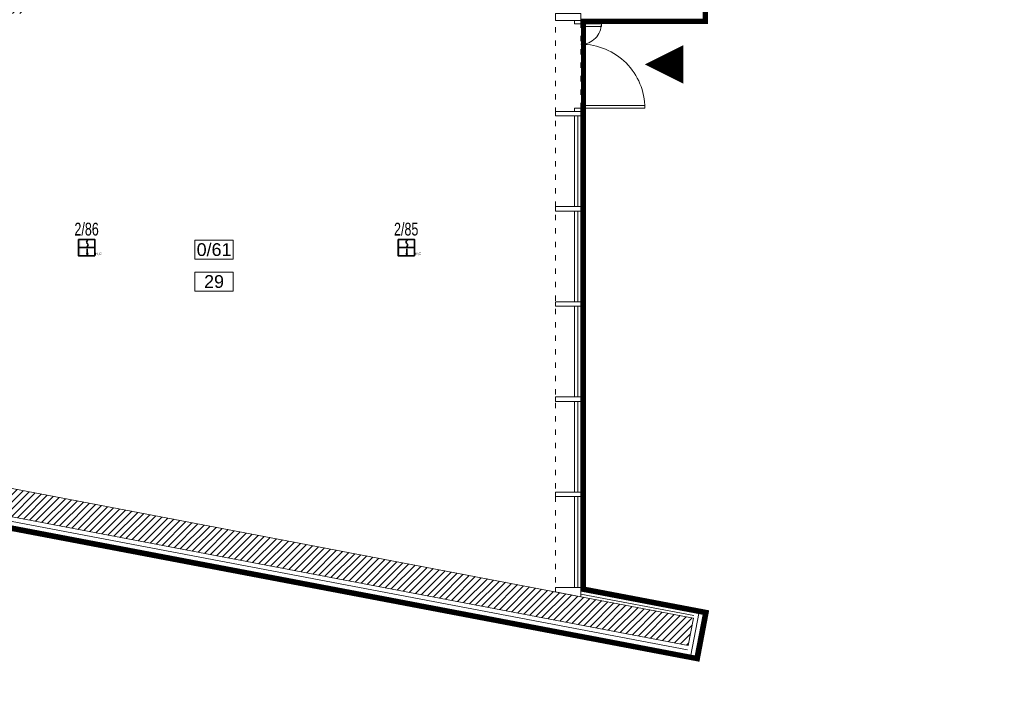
# Model space of a CAD drawing. Header units: millimetres. Extents: x 167773 to 185035, y -114105 to -66770.
# Tile 70 of 114: x 178219 to 179759, y -94942 to -93884. Entities that reach past the tile are written whole.
import ezdxf
from ezdxf.enums import TextEntityAlignment as Align

# ---------------------------------------------------------------- set-up
doc = ezdxf.new("R2010")
doc.units = ezdxf.units.MM
doc.linetypes.add('ACAD_ISO03W100', pattern=[30, 12, -18])
doc.linetypes.add('DASHED', pattern=[0.75, 0.5, -0.25])
doc.layers.add('!zakres', color=7, linetype='ACAD_ISO03W100', lineweight=60, true_color=0x8a14ff)
for name, color, linetype, lineweight in [('a-op_text', 7, 'Continuous', 9), ('b-izolacja', 8, 'BATTING', 9), ('b-okna', 6, 'Continuous', 9), ('b-przerywana1', 9, 'ACAD_ISO03W100', 9), ('b-widokowa', 7, 'Continuous', 9), ('b-ściany', 2, 'Continuous', 9), ('EL_Linia SSP', 240, 'Continuous', 35), ('h-hatch', 8, 'Continuous', 9)]:
    doc.layers.add(name, color=color, linetype=linetype, lineweight=lineweight)
doc.styles.add('Arial', font='arial.ttf')
doc.styles.add('PPAB_100', font='arial.ttf', dxfattribs={"height": 18})
doc.linetypes.add('BATTING', pattern='A,0.0001,-0.1,[134,ltypeshp.shx,S=0.1,R=0,X=-0.1,Y=0],-0.2,[134,ltypeshp.shx,S=0.1,R=180,X=0.1,Y=0],-0.1', length=0.4001)

# ---------------------------------------------------------------- blocks, each defined once
blk = doc.blocks.new('A$C5690186C')
at = {"layer": 'EL_Linia SSP', "lineweight": 5}
h = blk.add_hatch(color=256, dxfattribs=at)
h.set_gradient(color1=(255, 0, 0), color2=(224, 0, 0), one_color=1, name='INVSPHERICAL')
h.paths.add_polyline_path([(-9.8, 0), (-9.8, 12.8), (-12.8, 12.8), (-12.8, 0)])
h.paths.add_polyline_path([(-9.8, -12.8), (-9.8, 0), (-12.8, 0), (-12.8, -12.8)])
at = {"layer": 'EL_Linia SSP'}
blk.add_hatch(color=256, dxfattribs=at).paths.add_polyline_path([(2, -9.8, 1), (0.1, -9.8, 1)])
for p, q in [((-12.8, 0), (12.8, 0)), ((1.1, -2.1), (1.1, -9.8))]:
    blk.add_line(p, q, dxfattribs=at)
at = {"layer": 'EL_Linia SSP', "color": 1, "linetype": 'Continuous'}
for p, q in [((-0.1, 8.5), (0.1, 9.4)), ((0.1, 7.7), (-0.1, 8.5)), ((0.1, 9.4), (0.7, 10.4)), ((0.6, 7), (0.1, 7.7)), ((1.4, 2.3), (0.4, 1.2)), ((0.7, 6.7), (0.6, 7)), ((0.7, 10.4), (1.8, 11.5)), ((1.1, 6.3), (0.7, 6.7)), ((1.1, 6.3), (1.4, 6)), ((1.4, 6), (1.6, 5.7)), ((2, 3.3), (1.4, 2.3)), ((1.6, 5.7), (2, 5)), ((2, 5), (2.2, 4.2)), ((2.2, 4.2), (2, 3.3))]:
    blk.add_line(p, q, dxfattribs=at)
at = {"layer": 'EL_Linia SSP'}
blk.add_lwpolyline([(-12.8, 12.8), (12.8, 12.8), (12.8, -12.8), (-12.8, -12.8)], close=True, dxfattribs=at)
blk.add_circle((1.1, -9.8), 0.938, dxfattribs=at)
at = {"layer": 'EL_Linia SSP', "color": 1}
blk.add_text('R,C', height=4, dxfattribs=at).set_placement((13.9, -11.8))

msp = doc.modelspace()

# ---------------------------------------------------------------- hatches: boundary and pattern name
at = {"layer": 'h-hatch'}
h = msp.add_hatch(dxfattribs=at)
h.set_pattern_fill('ANSI31', color=256, scale=2.5, style=0)
h.set_pattern_definition([(45, (15000, 0), (-5.61266008, 5.61266008), [])])
h.paths.add_polyline_path([(178141.2, -93930.9), (178127.4, -93928.5), (178113.6, -93926.2), (178115.9, -93912.4), (178129.8, -93914.7), (178143.6, -93917.1), (178150.7, -93874.9), (178225.7, -93874.9), (178225.7, -93829.9), (178113.7, -93829.9), (177980.6, -94619.6), (178040.4, -94631), (178040.4, -94638.9), (178055.4, -94638.9), (178055.4, -94633.8), (179264.5, -94863.7), (179272.7, -94821), (179096.7, -94787.5), (178031, -94584.9), (178038.2, -94542.5), (178024.4, -94540.2), (178010.6, -94537.8), (178012.9, -94524), (178026.7, -94526.4), (178040.5, -94528.7)])

# ---------------------------------------------------------------- linework, layer by layer
at = {"layer": '!zakres', "linetype": 'DASHED', "ltscale": 60, "const_width": 8, "flags": 128}
msp.add_lwpolyline([(173461.4, -95696.4), (173461.4, -96122.9), (176925.4, -96122.9), (176925.4, -96135.9), (176933.3, -96135.9), (177842.5, -92664.9), (177043.7, -92664.9), (177043.7, -92678.9), (176845.7, -92678.9), (176845.7, -92312.9), (176962.2, -92312.9), (177065.9, -91184.9), (176998.5, -91184.9), (176866.5, -90353.9), (178159.6, -90119.2), (178172.7, -90191.4), (177992.7, -90224.1), (177992.7, -91112.9), (178170.8, -91112.9), (178170.8, -91184.9), (178027.7, -91184.9), (178027.7, -92300.9), (178926.3, -92300.9), (179123, -91184.9), (179078.5, -91184.9), (178946.6, -90354.6), (180247, -90118.6), (180260.2, -90191.4), (180076.7, -90224.7), (180076.7, -91111.9), (180258.9, -91111.9), (180258.9, -91184.9), (180085.7, -91184.9), (180085.7, -92314.9), (181098.7, -92314.9), (181098.7, -93814.9), (181288.7, -93814.9), (181288.7, -93889.9), (181113.7, -93889.9), (181113.7, -94778.3), (181290, -94812), (181276.2, -94884.7), (179973, -94635.8), (180113.6, -93814.9), (180166.1, -93814.9), (180023.3, -92689.9), (179115.7, -92689.9), (179115.7, -93812.9), (179291.3, -93812.9), (179291.3, -93886.9), (179100.7, -93886.9), (179100.7, -94775.5), (179292.7, -94812.1), (179278.9, -94884.7), (178061.4, -94653.3), (178061.4, -94643.1), (178059.4, -94642.7), (178059.4, -96122.9), (179277.4, -96122.9), (179277.4, -96164.9), (179411.4, -96164.9), (179411.4, -97068.9), (179277.4, -97068.9), (179277.4, -97108.9), (178099.4, -97108.9), (178099.4, -97210.9), (178144.3, -97210.9), (178280.1, -98045.8), (178207.1, -98057.7), (178139.1, -97639.9), (177334.4, -97639.9), (177334.4, -97850.9), (175761.4, -97850.9), (175761.4, -98202.9), (175682.4, -98202.9), (175682.4, -97194.9), (175737.4, -97194.9), (175737.4, -97108.9), (170991.9, -97108.9), (170991.9, -97149.9), (170858.4, -97149.9), (170858.4, -96661.4), (170985.4, -96661.4), (170985.4, -96196.9), (170958.4, -96196.9), (170958.4, -96122.9), (171260.4, -96122.9), (171260.4, -96010.9), (171512.4, -96010.9), (171512.4, -96122.9), (173097.4, -96122.9), (173097.4, -95696.4), (173462.4, -95696.4)], dxfattribs=at)
at = {"layer": 'a-op_text', "ltscale": 0.5}
for points in [[(178492.7, -94259.4), (178492.7, -94229.4), (178552.7, -94229.4), (178552.7, -94259.4)], [(178492.7, -94309.4), (178492.7, -94279.4), (178552.7, -94279.4), (178552.7, -94309.4)]]:
    msp.add_lwpolyline(points, close=True, dxfattribs=at)
at = {"layer": 'b-izolacja', "ltscale": 16}
for p, q in [((178065.4, -94642.8), (179263.2, -94870.6)), ((179281.1, -94813.9), (179268.8, -94878.8))]:
    msp.add_line(p, q, dxfattribs=at)
at = {"layer": 'b-izolacja', "ltscale": 8}
msp.add_line((179096.7, -94783.4), (179273.4, -94817), dxfattribs=at)
at = {"layer": 'b-okna'}
for p, q in [((179091.7, -94176.9), (179091.7, -94034.9)), ((179091.7, -94325.9), (179091.7, -94183.9)), ((179091.7, -94474.9), (179091.7, -94332.9)), ((179091.7, -94623.9), (179091.7, -94481.9)), ((179091.7, -94772.9), (179091.7, -94630.9))]:
    msp.add_line(p, q, dxfattribs=at)
for points in [[(179096.7, -93885.9), (179096.7, -93874.9), (179056.7, -93874.9), (179056.7, -93885.9)], [(179096.7, -93890.9), (179086.7, -93890.9), (179086.7, -93885.9), (179096.7, -93885.9)], [(179096.7, -93890.9), (179128.7, -93890.9), (179128.7, -93894.9), (179096.7, -93894.9)], [(179096.7, -94022.9), (179196.7, -94022.9), (179196.7, -94018.9), (179096.7, -94018.9)], [(179096.7, -94034.9), (179096.7, -94027.9), (179056.7, -94027.9), (179056.7, -94034.9)], [(179096.7, -94027.9), (179086.7, -94027.9), (179086.7, -94022.9), (179096.7, -94022.9)], [(179086.7, -94034.9), (179096.7, -94034.9), (179096.7, -94176.9), (179086.7, -94176.9)], [(179096.7, -94183.9), (179096.7, -94176.9), (179056.7, -94176.9), (179056.7, -94183.9)], [(179086.7, -94183.9), (179096.7, -94183.9), (179096.7, -94325.9), (179086.7, -94325.9)], [(179096.7, -94332.9), (179096.7, -94325.9), (179056.7, -94325.9), (179056.7, -94332.9)], [(179086.7, -94332.9), (179096.7, -94332.9), (179096.7, -94474.9), (179086.7, -94474.9)], [(179096.7, -94481.9), (179096.7, -94474.9), (179056.7, -94474.9), (179056.7, -94481.9)], [(179086.7, -94481.9), (179096.7, -94481.9), (179096.7, -94623.9), (179086.7, -94623.9)], [(179096.7, -94630.9), (179096.7, -94623.9), (179056.7, -94623.9), (179056.7, -94630.9)], [(179086.7, -94772.9), (179096.7, -94772.9), (179096.7, -94630.9), (179086.7, -94630.9)], [(179096.7, -94787.5), (179096.7, -94772.9), (179056.7, -94772.9), (179056.7, -94779.9)]]:
    msp.add_lwpolyline(points, close=True, dxfattribs=at)
for points in [[(179128.7, -93890.9, -0.414214), (179096.7, -93922.9, -1)], [(179196.7, -94022.9, 0.414214), (179096.7, -93922.9)]]:
    msp.add_lwpolyline(points, format="xyb", dxfattribs=at)
at = {"layer": 'b-przerywana1', "ltscale": 0.7}
for p, q in [((179056.7, -93874.9), (179056.7, -94779.9)), ((179096.7, -94022.9), (179096.7, -93885.9))]:
    msp.add_line(p, q, dxfattribs=at)
at = {"layer": 'b-widokowa'}
for p, q in [((178055.4, -94633.8), (179264.5, -94863.7)), ((179096.7, -94787.5), (179272.7, -94821)), ((179272.7, -94821), (179264.5, -94863.7))]:
    msp.add_line(p, q, dxfattribs=at)
msp.add_lwpolyline([(179196.7, -93954.4, 0, 60, 0), (179256.7, -93954.4, 60, 60, 0)], format="xyseb", dxfattribs=at)
at = {"layer": 'b-ściany'}
for p, q in [((178031, -94584.9), (179096.7, -94787.5)), ((178065.4, -94650), (179275.7, -94880.1)), ((179096.7, -94787.5), (179096.7, -94778.9)), ((179096.7, -94778.9), (179288, -94815.2)), ((179288, -94815.2), (179275.7, -94880.1))]:
    msp.add_line(p, q, dxfattribs=at)

# ---------------------------------------------------------------- block references
at = {"layer": 'EL_Linia SSP'}
for p in [(178323.3, -94241), (178823.3, -94241)]:
    msp.add_blockref('A$C5690186C', p, dxfattribs=at)

# ---------------------------------------------------------------- texts
at = {"layer": 'a-op_text', "ltscale": 0.5, "char_height": 20, "width": 60, "attachment_point": 5, "style": 'PPAB_100'}
for s, insert in [('0/{\\fArial|b0|i0|c238|p34;61}', (178522.7, -94244.4)), ('{\\fArial|b0|i0|c238|p34;29}', (178522.7, -94294.4))]:
    msp.add_mtext(s, dxfattribs=dict(at, insert=insert))
at = {"layer": 'EL_Linia SSP', "style": 'Arial', "width": 0.7}
for s, p in [('2/86', (178323.3, -94222.2)), ('2/85', (178823.3, -94222.2))]:
    msp.add_text(s, height=20, dxfattribs=at).set_placement(p, align=Align.CENTER)

doc.saveas('drawing.dxf')
